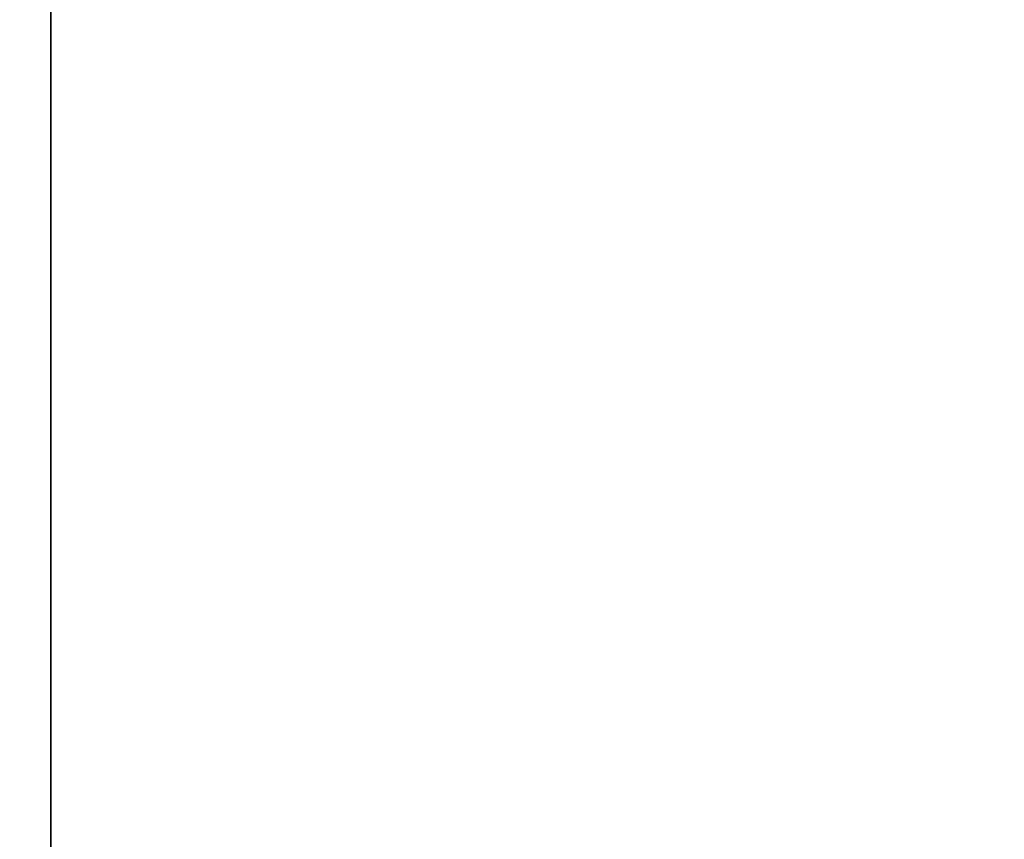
# Model space of a CAD drawing. Extents: x 0 to 80, y 0 to 80.
# Tile 193 of 256: x 8.377901 to 8.378022, y 35.42208 to 35.422181. Entities that reach past the tile are written whole.
import ezdxf

# ---------------------------------------------------------------- set-up
doc = ezdxf.new("R2010")
doc.units = 0
doc.header["$LTSCALE"] = 25.4
doc.layers.get('0').update_dxf_attribs({"color": 13, "linetype": 'CONTINUOUS'})

# ---------------------------------------------------------------- blocks, each defined once
blk = doc.blocks.new('ORBIT-I-KINKIET-20-7806-78')
at = {"color": 7}
blk.add_line((24.77451897, 35.76836014, 304.12255859), (24.77451897, 35.64608002, 304.12255859), dxfattribs=at)
mesh = blk.add_polyface(dxfattribs=at)
corners = [(25.04468727, 35.76836014, 343.57034302), (24.31997681, 35.64608002, 343.13531494), (25.04468727, 35.64608002, 343.57034302)]
mesh.append_faces([[corners[k] for k in face] for face in [(0, 1, 2)]], dxfattribs={"color": 7})
mesh = blk.add_polyface(dxfattribs=at)
corners = [(25.04468727, 35.76836014, 343.57034302), (24.31997681, 35.76836014, 343.13531494), (24.31997681, 35.64608002, 343.13531494)]
mesh.append_faces([[corners[k] for k in face] for face in [(0, 1, 2)]], dxfattribs={"color": 7})
mesh = blk.add_polyface(dxfattribs=at)
corners = [(25.48274612, 35.64608002, 303.72213745), (24.77451897, 35.76836014, 304.12255859), (25.48274612, 35.76836014, 303.72213745)]
mesh.append_faces([[corners[k] for k in face] for face in [(0, 1, 2)]], dxfattribs={"color": 7})
mesh = blk.add_polyface(dxfattribs=at)
corners = [(25.48274612, 35.64608002, 303.72213745), (24.77451897, 35.64608002, 304.12255859), (24.77451897, 35.76836014, 304.12255859)]
mesh.append_faces([[corners[k] for k in face] for face in [(0, 1, 2)]], dxfattribs={"color": 7})

msp = doc.modelspace()

# ---------------------------------------------------------------- block references
at = {"color": 0}
msp.add_blockref('ORBIT-I-KINKIET-20-7806-78', (-16.39661407, -0.34607825, -57.5), dxfattribs=at)

doc.saveas('drawing.dxf')
